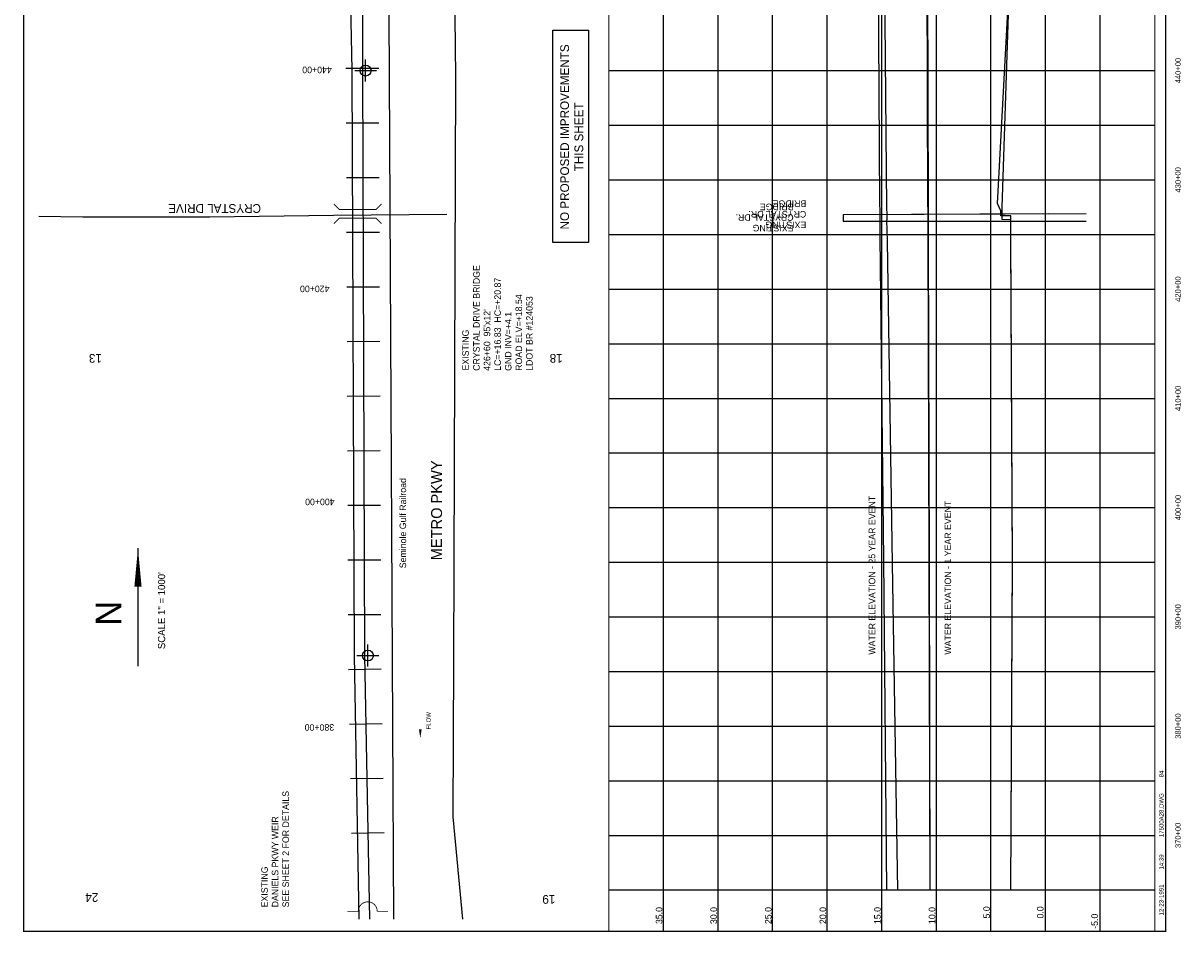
# Model space of a CAD drawing. Extents: x 217112 to 227830, y 805263 to 821273.
# Tile 1 of 2: x 217112 to 227716, y 805263 to 813580. Entities that reach past the tile are written whole.
import ezdxf
from ezdxf.enums import TextEntityAlignment as Align

# ---------------------------------------------------------------- set-up
doc = ezdxf.new("R2010")
doc.units = 0
doc.header["$LTSCALE"] = 800
doc.header["$PDMODE"] = 34
doc.header["$PDSIZE"] = 100
doc.linetypes.add('DASHED', pattern=[0])
doc.linetypes.add('STREAM', pattern=[0])
doc.layers.get('0').update_dxf_attribs({"linetype": 'CONTINUOUS'})
for name, color, linetype in [('BORDER', 1, 'CONTINUOUS'), ('EXISTING', 7, 'CONTINUOUS'), ('GRID', 2, 'CONTINUOUS'), ('MAJROADS', 9, 'CONTINUOUS'), ('MLLTXT', 7, 'CONTINUOUS'), ('PROPOSED', 7, 'CONTINUOUS'), ('RR', 13, 'CONTINUOUS'), ('SEC', 2, 'CONTINUOUS'), ('STATIONS', 7, 'CONTINUOUS'), ('STRUCTTEXT', 7, 'CONTINUOUS'), ('STRUCTURES', 1, 'CONTINUOUS'), ('TEXT', 7, 'CONTINUOUS'), ('TRUNKS', 5, 'STREAM'), ('WSHEDS', 3, 'CONTINUOUS')]:
    doc.layers.add(name, color=color, linetype=linetype)

# ---------------------------------------------------------------- blocks, each defined once
blk = doc.blocks.new('WEIR')
at = {"layer": 'STRUCTURES', "color": 0, "const_width": 30}
blk.add_lwpolyline([(13, 761), (13, 358, -1), (13, -332), (13, -734)], format="xyb", dxfattribs=at)
blk = doc.blocks.new('BRIDGE')
at = {"layer": 'STRUCTURES', "color": 0, "const_width": 20}
for points in [[(-234, -534), (-101, -402), (-101, 496), (-234, 629)], [(244, -534), (112, -402), (112, 496), (244, 629)]]:
    blk.add_lwpolyline(points, dxfattribs=at)
blk = doc.blocks.new('LOGON')
at = {"color": 0}
blk.add_attdef('DATE', text='', height=1, dxfattribs=at).set_placement((-1.87, 1.76), align=Align.RIGHT)
for tag, p in [('TIME', (1.56, 1.76)), ('DRAWING', (8.97, 1.76)), ('OPERATOR', (22.66, 1.76))]:
    blk.add_attdef(tag, p, '', height=1, dxfattribs=at)
blk = doc.blocks.new('PBRIDGE')
at = {"layer": 'PROPOSED', "color": 0, "linetype": 'DASHED'}
for p, q in [((2225, 10), (0, 0)), ((0, 0), (0, -58)), ((0, -58), (2225, -58))]:
    blk.add_line(p, q, dxfattribs=at)

msp = doc.modelspace()

# ---------------------------------------------------------------- linework, layer by layer
at = {"layer": 'BORDER', "color": 0, "const_width": 10}
msp.add_lwpolyline([(227577, 805268), (227577, 821268), (217117, 821268), (217117, 805268)], close=True, dxfattribs=at)
for points in [[(222477, 805268), (222477, 821268)], [(227477, 805268), (227477, 821268)]]:
    msp.add_lwpolyline(points, dxfattribs=at)
at = {"layer": 'EXISTING', "color": 0, "linetype": 'DASHED'}
for points in [[(226159, 805643), (226173, 808670), (226158, 811620), (226158, 811817), (226068, 811818), (226068, 811861), (226068, 811862), (226038, 811930), (226148, 813980), (226178, 816929), (225788, 816979), (225788, 816980), (225788, 816981), (225788, 816982), (225788, 817029), (225868, 818230), (225868, 819480), (225868, 819482), (225868, 819518), (225868, 819519), (225838, 819580), (225983, 819780), (225983, 819829), (225981, 819829)], [(226500, 811835), (224624, 811826), (224624, 811768), (226500, 811768)]]:
    msp.add_lwpolyline(points, dxfattribs=at)
at = {"layer": 'EXISTING', "color": 0}
for points in [[(225022, 805643), (224997, 808670), (224963, 811620), (224962, 811817), (224963, 811818), (224963, 811861), (224963, 811862), (224960, 811930), (224946, 813980)], [(225388, 813980), (225397, 811930), (225398, 811862), (225398, 811861), (225398, 811818), (225398, 811817), (225399, 811620), (225409, 808670), (225417, 805643)]]:
    msp.add_lwpolyline(points, dxfattribs=at)
at = {"layer": 'GRID', "color": 0}
for points in [[(222977, 805268), (222977, 821268)], [(223477, 805268), (223477, 821268)], [(223977, 805268), (223977, 821268)], [(224477, 805268), (224477, 821268)], [(224977, 805268), (224977, 821268)], [(225477, 805268), (225477, 821268)], [(225977, 805268), (225977, 821268)], [(226477, 805268), (226477, 821268)], [(226977, 805268), (226977, 821268)], [(227477, 813143), (222477, 813143)], [(227477, 812643), (222477, 812643)], [(227477, 812143), (222477, 812143)], [(227477, 811643), (222477, 811643)], [(227477, 811143), (222477, 811143)], [(227477, 810643), (222477, 810643)], [(227477, 810143), (222477, 810143)], [(227477, 809643), (222477, 809643)], [(227477, 809143), (222477, 809143)], [(227477, 808643), (222477, 808643)], [(227477, 808143), (222477, 808143)], [(227477, 807643), (222477, 807643)], [(227477, 807143), (222477, 807143)], [(227477, 806643), (222477, 806643)], [(227477, 806143), (222477, 806143)], [(227477, 805643), (222477, 805643)]]:
    msp.add_lwpolyline(points, dxfattribs=at)
at = {"layer": 'MAJROADS', "color": 0}
for points in [[(221462, 821154), (221301, 820943), (221147, 820695), (221048, 820386), (220995, 819917), (221071, 813091), (221053, 807739), (221048, 806316), (221137, 805379)], [(217257, 811814), (217658, 811806), (218823, 811806), (219954, 811823), (220993, 811832)]]:
    msp.add_lwpolyline(points, dxfattribs=at)
at = {"layer": 'PROPOSED', "color": 0}
for p, q in [((221965, 811574), (221965, 813517)), ((221965, 813517), (222291, 813517)), ((222291, 813517), (222291, 811574)), ((222291, 811574), (221965, 811574))]:
    msp.add_line(p, q, dxfattribs=at)
at = {"layer": 'PROPOSED', "color": 0, "linetype": 'DASHED'}
msp.add_lwpolyline([(226159, 805643), (226173, 808634), (226158, 811584), (226158, 811781), (226078, 811782), (226078, 811826), (226078, 811827), (226078, 811894), (226148, 813944), (226178, 816893), (226078, 816943), (226078, 816944), (226078, 816945), (226078, 816946), (226078, 816993), (226078, 818194), (226078, 819444), (225878, 819446), (225878, 819482), (225878, 819483), (225878, 819544), (225878, 819744), (225878, 819793)], dxfattribs=at)
at = {"layer": 'PROPOSED', "color": 0}
for points in [[(225125, 805643), (225074, 808634), (225028, 811584), (225024, 811781), (225025, 811782), (225025, 811826), (225025, 811827), (225023, 811894), (225006, 813944)], [(225396, 813944), (225401, 811894), (225401, 811827), (225401, 811826), (225401, 811782), (225401, 811781), (225402, 811584), (225410, 808634), (225417, 805643)]]:
    msp.add_lwpolyline(points, dxfattribs=at)
at = {"layer": 'RR', "color": 0}
msp.add_lwpolyline([(220422, 821154), (220465, 813086), (220504, 805378)], dxfattribs=at)
at = {"layer": 'SEC', "color": 0}
for p in [(220249, 813146), (220270, 807792)]:
    msp.add_point(p, dxfattribs=at)
at = {"layer": 'STATIONS', "color": 0}
for p, q in [((220069, 813168), (220369, 813167)), ((220071, 812667), (220371, 812668)), ((220073, 812167), (220373, 812168)), ((220075, 811667), (220375, 811668)), ((220077, 811167), (220377, 811168)), ((220079, 810667), (220379, 810668)), ((220081, 810167), (220381, 810168)), ((220083, 809667), (220383, 809668)), ((220085, 809167), (220385, 809168)), ((220087, 808667), (220387, 808668)), ((220089, 808167), (220389, 808168)), ((220093, 807665), (220393, 807670)), ((220102, 807165), (220402, 807171)), ((220111, 806665), (220411, 806671)), ((220120, 806165), (220420, 806171))]:
    msp.add_line(p, q, dxfattribs=at)
at = {"layer": 'TEXT', "color": 0}
msp.add_line((218164, 808775), (218164, 807695), dxfattribs=at)
msp.add_lwpolyline([(218164, 808775, 0, 65.7, 0), (218164, 808423, 65.7, 65.7, 0)], format="xyseb", dxfattribs=at)
at = {"layer": 'TRUNKS', "color": 0, "linetype": 'STREAM'}
msp.add_lwpolyline([(220231, 821154), (220219, 813146), (220240, 807792), (220285, 805378)], dxfattribs=at)
at = {"layer": 'TRUNKS', "color": 0}
msp.add_lwpolyline([(220750, 807034, 0, 25, 0), (220750, 807118, 0, 0, -0.087559), (220759, 807167, 0, 0, 0.245722), (220753, 807211, 0, 0, -0.309425), (220752, 807280, 0, 0, 0), (220753, 807313, 0, 0, 0)], format="xyseb", dxfattribs=at)
at = {"layer": 'WSHEDS', "color": 0}
msp.add_lwpolyline([(220191, 805378), (220146, 807793, -0.003585), (220146, 807794), (220125, 813147, 0.004082), (220125, 813149), (220019, 818355, -0.010788), (220019, 818359), (220083, 821154, 0.013127)], format="xyb", dxfattribs=at)

# ---------------------------------------------------------------- block references
at = {"layer": 'PROPOSED', "color": 0}
msp.add_blockref('PBRIDGE', (224624, 811826), dxfattribs=at)
at = {"layer": 'STRUCTURES', "color": 0, "rotation": 90}
for name, p, xscale, yscale, zscale in [('BRIDGE', (220194, 811833), 0.375, 0.375, 0.375), ('WEIR', (220272, 805448), 0.25, 0.25, 0.25)]:
    msp.add_blockref(name, p, dxfattribs=dict(at, xscale=xscale, yscale=yscale, zscale=zscale))
at = {"layer": 'TEXT', "color": 0, "xscale": 40, "yscale": 40, "zscale": 40, "rotation": 90}
msp.add_blockref('LOGON', (227628, 805771), dxfattribs=at).add_auto_attribs({'DATE': '12-23-1991', 'TIME': '14:39', 'OPERATOR': '84', 'DRAWING': '17500A28.DWG'})

# ---------------------------------------------------------------- texts
at = {"layer": 'EXISTING', "color": 0}
for s, p in [('BRIDGE', (224285, 811958)), ('CRYSTAL DR.', (224285, 811861)), ('EXISTING', (224285, 811764))]:
    msp.add_text(s, height=60, rotation=180, dxfattribs=at).set_placement(p)
at = {"layer": 'MLLTXT', "color": 0}
for s, p in [('35.0', (222967, 805334)), ('30.0', (223467, 805334)), ('25.0', (223967, 805334)), ('20.0', (224467, 805334)), ('15.0', (224967, 805334)), ('10.0', (225467, 805334)), ('5.0', (225967, 805385)), ('0.0', (226458, 805385)), ('-5.0', (226956, 805291))]:
    msp.add_text(s, height=60, rotation=90, dxfattribs=at).set_placement(p)
at = {"layer": 'PROPOSED', "color": 0}
for s, p in [('NO PROPOSED IMPROVEMENTS', (222112, 812539)), ('THIS SHEET', (222242, 812539))]:
    msp.add_text(s, height=80, rotation=90, dxfattribs=at).set_placement(p, align=Align.CENTER)
for s, rotation, p in [('BRIDGE', 180, (224168, 811928)), ('CRYSTAL DR.', 180, (224168, 811831)), ('EXISTING', 180, (224168, 811734)), ('WATER ELEVATION - 25 YEAR EVENT', 90, (224917, 807800)), ('WATER ELEVATION - 1 YEAR EVENT', 90, (225612, 807800))]:
    msp.add_text(s, height=60, rotation=rotation, dxfattribs=at).set_placement(p)
at = {"layer": 'STATIONS', "color": 0}
for s, p in [('440+00', (219804, 813182)), ('420+00', (219783, 811178)), ('400+00', (219830, 809228))]:
    msp.add_text(s, height=60, rotation=180, dxfattribs=at).set_placement(p, align=Align.CENTER)
at = {"layer": 'STRUCTTEXT', "color": 0}
for s, p in [('CRYSTAL DRIVE BRIDGE', (221294, 810398)), ('LC=+16.83  HC=+20.87', (221488, 810398)), ("426+60  95'x12'", (221391, 810398)), ('ROAD ELV=+18.54', (221682, 810398)), ('LDOT BR #124053', (221779, 810398)), ('GND INV=+4.1', (221585, 810398)), ('EXISTING', (221194, 810401)), ('SEE SHEET 2 FOR DETAILS', (219547, 805487)), ('DANIELS PKWY WEIR', (219450, 805487)), ('EXISTING', (219353, 805487))]:
    msp.add_text(s, height=60, rotation=90, dxfattribs=at).set_placement(p)
at = {"layer": 'TEXT', "color": 0}
for s, height, rotation, p in [('440+00', 50, 90, (227715, 813146)), ('430+00', 50, 90, (227715, 812146)), ('420+00', 50, 90, (227715, 811146)), ('410+00', 50, 90, (227715, 810146)), ('400+00', 50, 90, (227715, 809146)), ('SCALE 1" = 1000\'', 65.73, 90, (218413, 808203)), ('N', 235, 270, (217776, 808179)), ('390+00', 50, 90, (227715, 808146)), ('380+00', 50, 90, (227715, 807146)), ('380+00', 60, 180, (219826, 807164)), ('370+00', 50, 90, (227715, 806146))]:
    msp.add_text(s, height=height, rotation=rotation, dxfattribs=at).set_placement(p, align=Align.CENTER)
for s, height, rotation, p in [('CRYSTAL DRIVE', 80, 180, (219291, 811924)), ('13', 80, 180, (217834, 810552)), ('18', 80, 180, (222054, 810552)), ('METRO PKWY', 100, 90, (220949, 808664)), ('Seminole Gulf Railroad', 60, 90, (220620, 808591)), ('24', 80, 180, (217801, 805617)), ('19', 80, 180, (221987, 805600))]:
    msp.add_text(s, height=height, rotation=rotation, dxfattribs=at).set_placement(p)
at = {"layer": 'TRUNKS', "color": 0}
msp.add_text('FLOW', height=40, rotation=90, dxfattribs=at).set_placement((220845, 807195), align=Align.CENTER)

doc.saveas('drawing.dxf')
